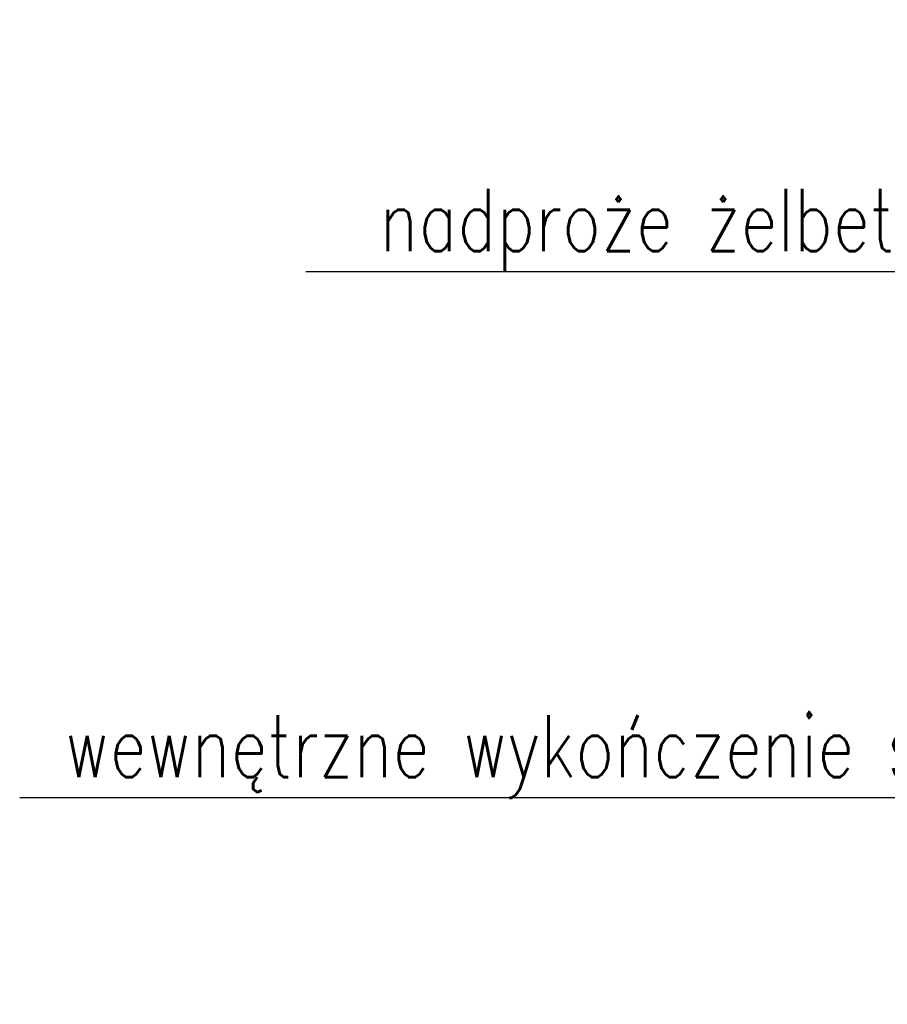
# Model space of a CAD drawing. Header units: millimetres. Extents: x -1427 to 10229, y -1578 to 5221.
# Tile 4 of 129: x 835 to 863, y -602 to -571. Entities that reach past the tile are written whole.
import ezdxf
from ezdxf import colors
from ezdxf.entities.mleader import LeaderData, LeaderLine
from ezdxf.math import Vec2, Vec3

# ---------------------------------------------------------------- set-up
doc = ezdxf.new("R2010")
doc.units = ezdxf.units.MM
doc.layers.add('AT_1_2_WYMIARY_I_OPISY', color=1, linetype='Continuous', lineweight=5)
doc.styles.add('SIMPLEX', font='simplex.shx', dxfattribs={"width": 0.77})

msp = doc.modelspace()

# ---------------------------------------------------------------- leaders
at = {"layer": 'AT_1_2_WYMIARY_I_OPISY'}
ml = msp.add_multileader_mtext('Standard', dxfattribs=at)
ml.set_content('{\\C7;nadproże żelbetowe }', color=256, style='SIMPLEX')
ml.set_leader_properties()
ml.build(insert=Vec2(0, 0))
ml.multileader.update_dxf_attribs({"text_right_attachment_type": 6, "dogleg_length": 0.36, "arrow_head_size": 1})
ctx = ml.context
ctx.base_point, ctx.char_height, ctx.arrow_head_size, ctx.landing_gap_size, ctx.plane_origin = Vec3(844.19521, -577.29195), 2, 1, 0.2, Vec3(893.89081, -576.02888)
ctx.right_attachment, ctx.text_align_type = 6, 2
notes = []
notes.append((ctx, [(0, (1, 1, 0), (868.17481, -578.62529), (-1, 0), 0.9196, [(0, [(884.16365, -570.51448)], 0, [])])]))
ctx.mtext.insert, ctx.mtext.alignment, ctx.mtext.flow_direction = Vec3(867.05521, -575.95862), 3, 5
ml = msp.add_multileader_mtext('Standard', dxfattribs=at)
ml.set_content('{\\C7;wewnętrzne wykończenie ściany}', color=256, style='SIMPLEX')
ml.set_leader_properties()
ml.build(insert=Vec2(0, 0))
ml.multileader.update_dxf_attribs({"text_right_attachment_type": 6, "dogleg_length": 0.36, "arrow_head_size": 1})
ctx = ml.context
ctx.base_point, ctx.char_height, ctx.arrow_head_size, ctx.landing_gap_size, ctx.plane_origin = Vec3(832.2392, -594.21328), 2, 1, 0.2, Vec3(893.89081, -592.95021)
ctx.right_attachment, ctx.text_align_type = 6, 2
notes.append((ctx, [(0, (1, 1, 0), (870.44547, -595.54662), (-1, 0), 0.9196, [(0, [(884.16365, -587.43581)], 0, [])])]))
ctx.mtext.insert, ctx.mtext.alignment, ctx.mtext.flow_direction = Vec3(869.32587, -592.87995), 3, 5
for ctx, leaders in notes:
    for number, flags, end, landing, length, lines in leaders:
        leader = LeaderData()
        leader.index, (leader.has_last_leader_line, leader.has_dogleg_vector, leader.attachment_direction) = number, flags
        leader.last_leader_point, leader.dogleg_vector, leader.dogleg_length = Vec3(end), Vec3(landing), length
        for number, points, colour, breaks in lines:
            line = LeaderLine()
            line.index, line.vertices, line.color, line.breaks = number, Vec3.list(points), colors.encode_raw_color(colour), breaks
            leader.lines.append(line)
        ctx.leaders.append(leader)

doc.saveas('drawing.dxf')
